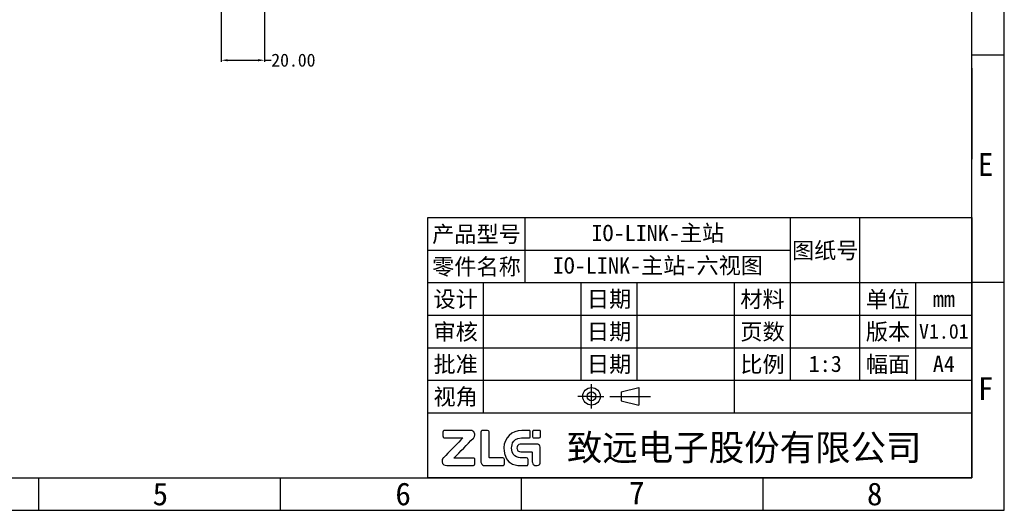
# Model space of a CAD drawing. Header units: inches. Extents: x 0 to 891, y 0 to 630.
# Tile 16 of 19: x 437 to 891, y 0 to 226. Entities that reach past the tile are written whole.
import ezdxf
from ezdxf.enums import TextEntityAlignment as Align

# ---------------------------------------------------------------- set-up
doc = ezdxf.new("R2010")
doc.units = ezdxf.units.IN
doc.header["$MEASUREMENT"] = 0
doc.layers.add('Dimension', color=150, linetype='Continuous')
doc.layers.add('Frame', color=7, linetype='Continuous')
doc.styles.get("Standard").update_dxf_attribs({"font": 'simsun.ttc', "height": 1.5})
doc.dimstyles.get("Standard").update_dxf_attribs({"dimtxt": 1.5, "dimasz": 0.75, "dimexe": 0.18, "dimexo": 0.0625, "dimgap": 0, "dimtad": 0, "dimzin": 0, "dimdsep": 46, "dimtxsty": 'Standard', "dimcen": 0, "dimclrd": 256, "dimclre": 256, "dimclrt": 30, "dimadec": 0, "dimazin": 0, "dimtfac": 1, "dimtofl": 0, "dimtmove": 0, "dimatfit": 3, "dimfxl": 1, "dimtolj": 1, "dimtzin": 0, "dimlwd": -1, "dimlwe": -1, "dimarcsym": 0})

# ---------------------------------------------------------------- blocks, each defined once
blk = doc.blocks.new('图框')
at = {"layer": 'Frame'}
for p, q in [((297, 0), (297, 210)), ((292, 5), (292, 205)), ((297, 70), (292, 70)), ((292.01, 67.97), (292.01, 53.97)), ((208.3, 45), (292, 45)), ((208.3, 5), (208.3, 45)), ((223.3, 35), (223.3, 45)), ((264.1, 20), (264.1, 45)), ((274.8, 20), (274.8, 45)), ((292, 45), (292, 5)), ((208.3, 40), (264.1, 40)), ((208.3, 35), (292, 35)), ((216.9, 15), (216.9, 35)), ((231.9, 20), (231.9, 35)), ((240.5, 20), (240.5, 35)), ((255.5, 15), (255.5, 35)), ((283.4, 20), (283.4, 35)), ((297, 35), (292, 35)), ((208.3, 30), (292, 30)), ((208.3, 25), (292, 25)), ((208.3, 20), (292, 20)), ((233.5, 15.63), (233.5, 19.41)), ((238.08, 18.2), (240.78, 18.87)), ((238.08, 18.2), (238.08, 16.85)), ((240.78, 18.87), (240.78, 16.17)), ((233.5, 17.52), (231.38, 17.52)), ((233.5, 17.52), (235.39, 17.52)), ((236.3, 17.52), (242.55, 17.52)), ((238.08, 16.85), (240.78, 16.17)), ((208.3, 15), (292, 15)), ((5, 5), (292, 5)), ((148.5, 0), (148.5, 5)), ((185.63, 0), (185.63, 5)), ((292, 5), (208.3, 5)), ((222.75, 0), (222.75, 5)), ((259.88, 0), (259.88, 5)), ((0, 0), (297, 0))]:
    blk.add_line(p, q, dxfattribs=at)
for radius in [1.35, 0.675]:
    blk.add_circle((233.5, 17.52), radius, dxfattribs=at)
for points in [[(210.91, 12.28), (210.91, 12.28), (210.77, 12.28), (210.65, 12.16), (210.65, 12.02)], [(214.82, 12.28), (214.82, 12.28), (213.52, 12.28), (212.21, 12.28), (210.91, 12.28)], [(215.54, 11.58), (215.54, 11.58), (215.54, 11.97), (215.2, 12.28), (214.82, 12.28)], [(216.74, 12.28), (216.74, 12.28), (216.6, 12.28), (216.48, 12.16), (216.48, 12.02)], [(217.49, 12.28), (217.49, 12.28), (217.24, 12.28), (216.99, 12.28), (216.74, 12.28)], [(217.75, 12.02), (217.75, 12.02), (217.75, 12.16), (217.63, 12.28), (217.49, 12.28)], [(222.76, 12.29), (221.28, 12.29), (220.04, 11.12), (220.01, 9.64)], [(223.85, 12.29), (223.85, 12.29), (223.48, 12.29), (223.12, 12.29), (222.76, 12.29)], [(224.08, 12.06), (224.08, 12.06), (224.08, 12.19), (223.97, 12.29), (223.85, 12.29)], [(224.66, 12.28), (224.66, 12.28), (224.53, 12.28), (224.43, 12.18), (224.43, 12.05)], [(225.44, 12.28), (225.44, 12.28), (225.18, 12.28), (224.92, 12.28), (224.66, 12.28)], [(225.66, 12.05), (225.66, 12.05), (225.66, 12.18), (225.56, 12.28), (225.44, 12.28)], [(210.65, 12.02), (210.65, 12.02), (210.65, 11.81), (210.65, 11.6), (210.65, 11.39)], [(210.65, 11.39), (210.65, 11.39), (210.65, 11.24), (210.77, 11.13), (210.91, 11.13)], [(213.71, 11.13), (213.71, 11.13), (212.71, 10.11), (211.72, 9.1), (210.72, 8.09)], [(210.91, 11.13), (210.91, 11.13), (211.84, 11.13), (212.78, 11.13), (213.71, 11.13)], [(212.33, 8.04), (213.33, 9.06), (214.33, 10.07), (215.33, 11.09)], [(215.33, 11.09), (215.33, 11.09), (215.46, 11.21), (215.54, 11.39), (215.54, 11.58)], [(216.48, 12.02), (216.48, 12.02), (216.48, 10.52), (216.48, 9.03), (216.48, 7.53)], [(217.75, 8.15), (217.75, 8.15), (217.75, 9.44), (217.75, 10.73), (217.75, 12.02)], [(221.21, 9.54), (221.21, 9.54), (221.18, 10.41), (221.88, 11.12), (222.74, 11.12)], [(222.74, 11.12), (222.74, 11.12), (223.11, 11.12), (223.48, 11.12), (223.85, 11.12)], [(223.85, 11.12), (223.85, 11.12), (223.97, 11.12), (224.08, 11.22), (224.08, 11.35)], [(224.08, 11.35), (224.08, 11.35), (224.08, 11.59), (224.08, 11.82), (224.08, 12.06)], [(224.43, 12.05), (224.43, 12.05), (224.43, 11.82), (224.43, 11.58), (224.43, 11.35)], [(224.43, 11.35), (224.43, 11.35), (224.43, 11.22), (224.53, 11.12), (224.66, 11.12)], [(224.66, 11.12), (224.66, 11.12), (224.92, 11.12), (225.18, 11.12), (225.44, 11.12)], [(225.44, 11.12), (225.56, 11.12), (225.66, 11.22), (225.66, 11.35)], [(225.66, 11.35), (225.66, 11.35), (225.66, 11.58), (225.66, 11.82), (225.66, 12.05)], [(220.01, 9.64), (220.01, 9.64), (219.98, 8.12), (221.21, 6.88), (222.71, 6.88)], [(222.78, 8.05), (222.78, 8.05), (221.94, 8.05), (221.23, 8.71), (221.21, 9.54)], [(222.62, 10.17), (222.62, 10.17), (222.29, 10.17), (222.03, 9.9), (222.03, 9.57)], [(222.03, 9.57), (222.03, 9.57), (222.04, 9.25), (222.31, 9), (222.63, 9)], [(225.02, 10.17), (224.22, 10.17), (223.42, 10.17), (222.62, 10.17)], [(225.61, 9.59), (225.61, 9.59), (225.61, 9.91), (225.35, 10.17), (225.02, 10.17)], [(225.61, 9.36), (225.61, 9.36), (225.61, 9.43), (225.61, 9.51), (225.61, 9.59)], [(225.61, 7.47), (225.61, 7.47), (225.61, 8.1), (225.61, 8.73), (225.61, 9.36)], [(210.72, 8.09), (210.72, 8.09), (210.59, 7.96), (210.51, 7.78), (210.51, 7.59)], [(210.51, 7.59), (210.51, 7.59), (210.51, 7.2), (210.84, 6.89), (211.23, 6.89)], [(215.29, 8.04), (215.29, 8.04), (214.3, 8.04), (213.32, 8.04), (212.33, 8.04)], [(215.55, 7.78), (215.55, 7.78), (215.55, 7.93), (215.44, 8.04), (215.29, 8.04)], [(215.55, 7.15), (215.55, 7.15), (215.55, 7.36), (215.55, 7.57), (215.55, 7.78)], [(217.85, 8.05), (217.85, 8.05), (217.79, 8.05), (217.75, 8.1), (217.75, 8.15)], [(219.84, 8.05), (219.17, 8.05), (218.51, 8.05), (217.85, 8.05)], [(220.1, 7.79), (220.1, 7.79), (220.1, 7.93), (219.98, 8.05), (219.84, 8.05)], [(220.1, 7.14), (220.1, 7.14), (220.1, 7.36), (220.1, 7.58), (220.1, 7.79)], [(222.63, 9), (222.63, 9), (223.16, 9), (223.68, 9), (224.21, 9)], [(223.49, 8.05), (223.49, 8.05), (223.25, 8.05), (223.01, 8.05), (222.78, 8.05)], [(223.75, 7.79), (223.75, 7.79), (223.75, 7.93), (223.63, 8.05), (223.49, 8.05)], [(223.75, 7.14), (223.75, 7.14), (223.75, 7.36), (223.75, 7.58), (223.75, 7.79)], [(224.21, 9), (224.21, 9), (224.31, 9), (224.39, 8.92), (224.39, 8.82)], [(224.39, 8.82), (224.39, 8.82), (224.39, 8.37), (224.39, 7.92), (224.39, 7.47)], [(211.23, 6.89), (211.23, 6.89), (212.59, 6.89), (213.94, 6.89), (215.29, 6.89)], [(215.29, 6.89), (215.29, 6.89), (215.44, 6.89), (215.55, 7.01), (215.55, 7.15)], [(216.48, 7.53), (216.48, 7.53), (216.48, 7.17), (216.77, 6.88), (217.13, 6.88)], [(217.13, 6.88), (217.13, 6.88), (218.03, 6.88), (218.93, 6.88), (219.84, 6.88)], [(219.84, 6.88), (219.84, 6.88), (219.98, 6.88), (220.1, 7), (220.1, 7.14)], [(222.71, 6.88), (222.71, 6.88), (222.97, 6.88), (223.23, 6.88), (223.49, 6.88)], [(223.49, 6.88), (223.49, 6.88), (223.63, 6.88), (223.75, 7), (223.75, 7.14)], [(224.39, 7.47), (224.39, 7.47), (224.39, 7.15), (224.65, 6.88), (224.97, 6.88)], [(224.97, 6.88), (224.97, 6.88), (224.99, 6.88), (225.01, 6.88), (225.02, 6.88)], [(225.02, 6.88), (225.02, 6.88), (225.35, 6.88), (225.61, 7.15), (225.61, 7.47)]]:
    blk.add_open_spline(points, degree=3, dxfattribs=at)
for s, height, p in [('E', 3.5, (292.94, 51.42)), ('F', 3.5, (292.93, 16.96)), ('致远电子股份有限公司', 4, (229.7, 7.65)), ('5', 3.5, (165.98, 0.77)), ('6', 3.5, (203.33, 0.77)), ('7', 3.5, (239.28, 0.93)), ('8', 3.5, (275.87, 0.77))]:
    blk.add_text(s, height=height, dxfattribs=at).set_placement(p)
for s, p in [('产品型号', (215.8, 42.5)), ('图纸号', (269.45, 40)), ('零件名称', (215.8, 37.5)), ('设计', (212.6, 32.5)), ('日期', (236.2, 32.5)), ('材料', (259.8, 32.5)), ('单位', (279.1, 32.5)), ('mm', (287.7, 32.5)), ('审核', (212.6, 27.5)), ('日期', (236.2, 27.5)), ('页数', (259.8, 27.5)), ('版本', (279.1, 27.5)), ('批准', (212.6, 22.5)), ('日期', (236.2, 22.5)), ('比例', (259.8, 22.5)), ('幅面', (279.1, 22.5)), ('A4', (287.7, 22.5)), ('视角', (212.6, 17.5))]:
    blk.add_text(s, height=2.5, dxfattribs=at).set_placement(p, align=Align.MIDDLE)
blk = doc.blocks.new('*D97')
at = {"layer": 'Defpoints', "color": 0}
for p in [(529.61, 234.09), (549.61, 232.59), (549.61, 207.59)]:
    blk.add_point(p, dxfattribs=at)
at = {"layer": 'Dimension'}
for p, q in [((529.61, 233.84), (529.61, 206.87)), ((549.61, 232.34), (549.61, 206.87)), ((532.61, 207.59), (546.61, 207.59)), ((549.61, 207.59), (552.61, 207.59))]:
    blk.add_line(p, q, dxfattribs=at)
for points in [[(532.61, 208.09), (532.61, 207.09), (529.61, 207.59)], [(546.61, 207.09), (546.61, 208.09), (549.61, 207.59)]]:
    blk.add_solid(points, dxfattribs=at)
at = {"layer": 'Dimension', "color": 30, "insert": (562.9, 207.59), "char_height": 6, "attachment_point": 5}
blk.add_mtext('\\A1;20.00', dxfattribs=at)

msp = doc.modelspace()

# ---------------------------------------------------------------- block references
at = {"layer": 'Frame', "xscale": 3, "yscale": 3, "zscale": 3}
msp.add_blockref('图框', (0, 0), dxfattribs=at)

# ---------------------------------------------------------------- texts
at = {"layer": 'Frame', "attachment_point": 5}
for s, insert, char_height, width in [('IO-LINK-主站', (731.1, 127.5), 7.5, 123.39634), ('IO-LINK-主站-六视图', (731.1, 112.5), 7.5, 122.16711), ('V1.01', (863.1, 82.5), 6.75, 25.59315), ('1:3', (808.35, 67.5), 7.5, 25.59315)]:
    msp.add_mtext(s, dxfattribs=dict(at, insert=insert, char_height=char_height, width=width))

# ---------------------------------------------------------------- dimensions: what is measured, and where the dimension line sits
at = {"layer": 'Dimension'}
dim = msp.add_linear_dim(base=(549.606, 207.586), p1=(529.606, 234.086), p2=(549.606, 232.586), dimstyle='Standard', override={"dimscale": 0, "dimtad": 0, "dimjust": 0, "dimtmove": 0}, dxfattribs=at)
dim.commit()
dim.dimension.update_dxf_attribs({"geometry": '*D97', "text_midpoint": (562.897, 207.586)})

doc.saveas('drawing.dxf')
